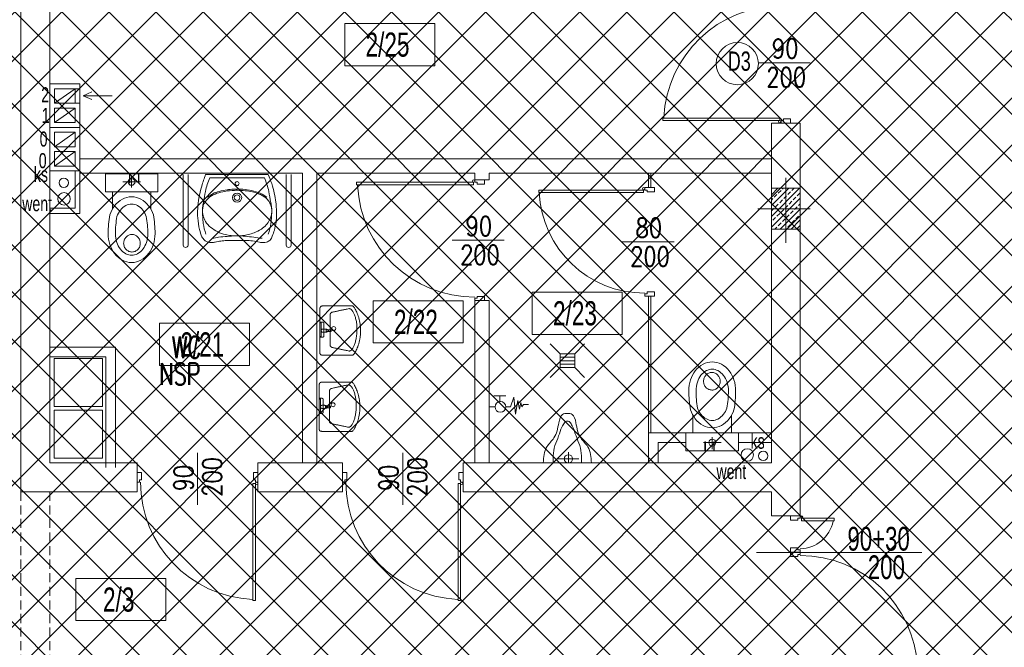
# Model space of a CAD drawing. Header units: millimetres. Extents: x 6354466 to 6508314, y -1889048 to -1342748.
# Tile 120 of 134: x 6413425 to 6421593, y -1555212 to -1550011. Entities that reach past the tile are written whole.
import ezdxf
from ezdxf.enums import TextEntityAlignment as Align

# ---------------------------------------------------------------- set-up
doc = ezdxf.new("R2010")
doc.units = ezdxf.units.MM
doc.linetypes.add('CENTER', pattern=[50.8, 31.75, -6.35, 6.35, -6.35])
doc.linetypes.add('HIDDEN', pattern=[0.375, 0.25, -0.125])
for name, color, linetype, lineweight in [('kominy', 162, 'Continuous', 13), ('L-2', 167, 'Continuous', 13), ('L-3', 10, 'Continuous', 18), ('L-4', 92, 'Continuous', 20), ('L-5', 152, 'Continuous', 9), ('L-6', 6, 'Continuous', 5), ('L-AXIS', 10, 'CENTER', 18), ('L-DRZWI', 146, 'Continuous', 13), ('L-HATCH', 252, 'Continuous', 5), ('L-OPIS', 142, 'Continuous', 9), ('L-Wyburzenia', 253, 'HIDDEN', 5)]:
    doc.layers.add(name, color=color, linetype=linetype, lineweight=lineweight)
doc.layers.add('L-9', color=11, linetype='Continuous', plot=False)
doc.styles.add('125', font='cdmsimpl.shx', dxfattribs={"width": 0.7, "height": 125})
doc.styles.add('160', font='simplex.shx', dxfattribs={"width": 0.8, "height": 160})
doc.styles.add('200', font='cdmsimpl.shx', dxfattribs={"width": 0.7, "height": 200})
doc.styles.add('250', font='cdmsimpl.shx', dxfattribs={"width": 0.7, "height": 250})
doc.styles.add('CDM', font='cdmsimpl.shx', dxfattribs={"width": 0.8, "bigfont": 'cdmbigpl.shx'})
doc.styles.add('SIM-DIM', font='simplex.shx', dxfattribs={"width": 0.7, "bigfont": 'cdmbigpl.shx'})
doc.styles.add('SIMPLEX', font='cdmsimpl.shx', dxfattribs={"width": 0.7, "bigfont": 'cdmbigpl.shx'})

# ---------------------------------------------------------------- blocks, each defined once
blk = doc.blocks.new('zlew niepełnospr.')
for p, q in [((23073.9, -10968.7), (23593.9, -10968.7)), ((23107.7, -10996.1), (23562.4, -10996.1))]:
    blk.add_line(p, q)
for centre, radius in [((23335, -11043.3), 16.6), ((23335, -11160.1), 38.1), ((23335, -11160.1), 23.1)]:
    blk.add_circle(centre, radius)
for points in [[(23073.9, -10968.7), (23041.9, -11064.5), (23018.5, -11163.5), (23008.4, -11250.2), (23008.4, -11329), (23024.1, -11425.5), (23043.6, -11484.2), (23064.5, -11513.7), (23086.8, -11526.5), (23124.6, -11532.4), (23153.5, -11528.5), (23200.1, -11519.9), (23249.1, -11514.9), (23328.9, -11514.9), (23407.5, -11514.9), (23520.2, -11529), (23540.1, -11532.9), (23553.5, -11532.9), (23578.6, -11528.6), (23608.5, -11511.3), (23627.2, -11478.8), (23644.1, -11428.8), (23658, -11363.5), (23662.8, -11305.6), (23661.1, -11254.5), (23656.4, -11197.4), (23643.5, -11123.9), (23622.2, -11044.1), (23593.9, -10968.7)], [(23107.7, -10996.1), (23072.2, -11107.9), (23055.6, -11200.8), (23048.8, -11241), (23047.8, -11261.1), (23049.6, -11318.6), (23053.8, -11373.7), (23076.1, -11463.8)], [(23562.4, -10996.1), (23597.8, -11107.9), (23614.4, -11200.8), (23621.2, -11241), (23622.3, -11261.1), (23620.5, -11318.6), (23616.3, -11373.7), (23594, -11463.8)], [(23335.5, -11099.1), (23401.6, -11103.2), (23461.6, -11112.1), (23510, -11126.7), (23547.1, -11144.7), (23572.1, -11161.7), (23600.1, -11191), (23613.8, -11220.7), (23620.6, -11248.1), (23622.3, -11273.1), (23618.8, -11310.4), (23604.7, -11344.8), (23575.9, -11386.6), (23536.4, -11420.3), (23477.3, -11451.1), (23428.5, -11465.9), (23379.4, -11475.2), (23332.8, -11477.2), (23239, -11466.1), (23174.3, -11443.7), (23116.8, -11406.5), (23072.6, -11357.2), (23056.1, -11318.9), (23049.6, -11293.9), (23048.9, -11257.1), (23054.7, -11225.8), (23067.1, -11199.3), (23082.9, -11179.4), (23109.5, -11154.6), (23167.7, -11124.1), (23232, -11108), (23314.1, -11099.8), (23335.5, -11099.1)], [(23090.4, -11156.6), (23133.4, -11127.5), (23185.6, -11108.4), (23251.7, -11094.5), (23305.5, -11090.3), (23383.3, -11090.3), (23455.5, -11101.3), (23531.2, -11125), (23580.4, -11156.5)], [(23129.1, -11497.7), (23181.6, -11488.3), (23252.5, -11481.3), (23326.6, -11477.2), (23403.2, -11480.3), (23542.2, -11497.3)]]:
    blk.add_spline(points, degree=3)
blk = doc.blocks.new('zlew dla nps')
for p, q in [((452546.7, -100354.5), (452546.7, -99769.8)), ((452586.7, -100354.5), (452586.7, -99769.8)), ((453401.5, -100354.5), (453401.5, -99769.8)), ((453441.5, -100354.5), (453441.5, -99769.8))]:
    blk.add_line(p, q)
for centre in [(452566.7, -99770.1), (453421.5, -99770.1)]:
    blk.add_arc(centre, 20, 1.01475, 178.98525)
at = {"rotation": 180}
blk.add_blockref('zlew niepełnospr.', (476329.5, -111323.3), dxfattribs=at)
blk = doc.blocks.new('WC')
for p, q in [((60.6, -56.2), (-60.7, -56.1)), ((-0.1, -94.5), (0, -11.8)), ((-132.4, -243.9), (-132.3, -124)), ((133, -244.1), (133.1, -124.2))]:
    blk.add_line(p, q)
blk.add_lwpolyline([(182.2, -124.3), (182.4, -0.2), (-181.3, 0.2), (-181.4, -123.9)], close=True)
blk.add_lwpolyline([(0.4, -159.5, -0.123818), (63.7, -175.5, -0.10563), (117.8, -221.4, -0.087168), (150.5, -283.9, -0.045277), (162.2, -413.9, -0.077475), (150.3, -489.3, -0.087168), (117.5, -551.7, -0.10563), (63.3, -597.6, -0.123818), (-0.1, -613.4, -0.123818), (-63.4, -597.4, -0.10563), (-117.5, -551.5, -0.087168), (-150.2, -489.1, -0.077475), (-161.9, -413.6, -0.045277), (-150, -283.6, -0.087168), (-117.2, -221.2, -0.10563), (-63, -175.4, -0.123818)], format="xyb", close=True)
blk.add_circle((-0.1, -56.1), 23.7)
for centre, radius, start, end in [((43.9, -345.7), 153.6, 142.29689, 160.73225), ((17.2, -325.1), 119.9, 118.1778, 142.29689), ((0.3, -293.5), 84, 89.9445, 118.1778), ((0.3, -293.5), 84, 61.71121, 89.9445), ((-16.8, -325.1), 119.9, 37.59211, 61.71121), ((-43.5, -345.7), 153.6, 19.15676, 37.59211), ((551.4, -414.1), 663.3, 169.66343, 179.96529), ((-551.3, -413), 663.4, 359.92317, 10.22468), ((85.9, -413.9), 197.8, 179.94209, 197.66265), ((43.8, -427.3), 153.6, 197.66506, 217.59211), ((8.5, -480.1), 63.6, 158.43964, 179.9445), ((5.6, -478.9), 60.5, 136.37657, 158.43964), ((3.7, -477.2), 57.9, 113.47545, 136.37657), ((2.5, -474.4), 54.9, 89.9445, 113.47545), ((2.5, -474.4), 54.9, 66.41355, 89.9445), ((1.3, -477.2), 57.9, 43.51243, 66.41355), ((-0.6, -478.9), 60.5, 21.44936, 43.51243), ((-3.5, -480.1), 63.6, 359.9445, 21.44936), ((-43.6, -427.2), 153.6, 322.29689, 342.22394), ((-85.6, -413.7), 197.8, 342.22394, 359.9445), ((17.1, -447.8), 119.9, 217.59211, 241.71121), ((8.5, -480.1), 63.6, 179.9445, 201.44936), ((5.6, -481.3), 60.5, 201.44936, 223.51243), ((3.7, -483), 57.9, 223.51243, 246.41355), ((2.5, -485.8), 54.9, 246.41355, 269.9445), ((2.5, -485.8), 54.9, 269.9445, 293.47545), ((1.3, -483), 57.9, 293.47545, 316.37657), ((-16.9, -447.8), 119.9, 298.1778, 322.29689), ((-0.6, -481.2), 60.5, 316.37657, 338.43964), ((-3.5, -480.1), 63.6, 338.43964, 359.9445), ((0.1, -479.5), 84, 241.71121, 269.9445), ((0.1, -479.5), 84, 269.9445, 298.1778)]:
    blk.add_arc(centre, radius, start, end)
blk = doc.blocks.new('wc niepełnospr')
at = {"layer": 'L-6'}
for p, q in [((24905, -3679), (24905, -3679)), ((24925, -3659), (25652, -3659)), ((24925, -3699), (25652, -3699)), ((24905, -4419), (24905, -4419)), ((24925, -4399), (25652, -4399)), ((24925, -4439), (25652, -4439))]:
    blk.add_line(p, q, dxfattribs=at)
for centre, start, end in [((24925, -3679), 90, 180), ((24925, -3679), 180, 270), ((24925, -4419), 90, 180), ((24925, -4419), 180, 270)]:
    blk.add_arc(centre, 20, start, end, dxfattribs=at)
at = {"layer": 'L-6', "xscale": 12.00000000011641, "yscale": 12.00000000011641, "zscale": 12.00000000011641, "rotation": 270}
blk.add_blockref('WC', (25652, -3831), dxfattribs=at)
blk = doc.blocks.new('UM')
at = {"ltscale": 0.1}
for p, q in [((-14, 0.9), (-14, -1.1)), ((-7.5, 0.9), (-14, 0.9)), ((-14, 0.9), (-14, 0.9)), ((-7.5, -1.1), (-7.5, 0.9)), ((-1.5, 7.9), (0, 7.9)), ((-1.5, 6.9), (-1.5, 7.9)), ((-1.5, 7.9), (-1.5, 7.9)), ((0, 6.9), (-1.5, 6.9)), ((0, 7.9), (0, 6.9)), ((-14, -1.1), (-7.5, -1.1)), ((-1.5, -9.7), (0, -9.7)), ((-1.5, -10.7), (-1.5, -9.7)), ((-1.5, -9.7), (-1.5, -9.7)), ((0, -10.7), (-1.5, -10.7)), ((0, -9.7), (0, -10.7))]:
    blk.add_line(p, q, dxfattribs=at)
blk.add_ellipse((-17, -2.7), major_axis=(2.5, 0), ratio=1, dxfattribs=at)
for points, knots in [([(-50, -2.7), (-50, 1.4), (-49.9, 4.3), (-49.4, 8.5), (-48.6, 12.5), (-47.7, 16.1), (-46.6, 19.5), (-45.4, 22.4), (-44.2, 24.9), (-43, 27), (-41.9, 28.5), (-41, 29.5), (-40.3, 29.9), (-40, 29.9)], [0, 0, 0, 0, 4.421258, 8.671481, 12.720017, 16.528921, 20.054501, 23.248715, 26.060587, 28.437985, 30.330912, 31.700778, 32.561624, 32.561624, 32.561624, 32.561624]), ([(-40, 29.9), (-38.4, 29.9), (-35.4, 29.9), (-31.1, 29.9), (-27.1, 29.9), (-23.6, 29.9), (-20.3, 29.9), (-17.2, 29.9), (-14.3, 29.9), (-11.5, 29.9), (-8.7, 29.9), (-5.9, 29.9), (-4, 29.9), (-3, 29.9)], [0, 0, 0, 0, 4.783621, 9.087153, 12.975958, 16.515402, 19.770849, 22.807663, 25.69121, 28.486852, 31.259955, 34.075883, 37, 37, 37, 37]), ([(-39, 23.4), (-38.9, 23.5), (-38.7, 23.7), (-38.5, 23.9), (-38.2, 24.1), (-37.9, 24.3), (-37.6, 24.5), (-37.4, 24.6), (-37.1, 24.7), (-36.8, 24.8), (-36.5, 24.9), (-36.3, 24.9), (-36.1, 24.9), (-36, 24.9)], [0, 0, 0, 0, 0.377031, 0.737389, 1.082053, 1.41214, 1.728923, 2.033842, 2.328508, 2.614708, 2.89439, 3.169641, 3.44265, 3.44265, 3.44265, 3.44265]), ([(-36, 24.9), (-35.2, 24.7), (-33.6, 24.4), (-31.3, 23.9), (-29.2, 23.5), (-27.2, 23.1), (-25.3, 22.7), (-23.5, 22.3), (-21.8, 21.9), (-20.1, 21.6), (-18.4, 21.2), (-16.7, 20.8), (-15.6, 20.5), (-15, 20.4)], [0, 0, 0, 0, 2.538062, 4.875415, 7.039921, 9.059436, 10.961822, 12.774939, 14.526656, 16.244847, 17.957394, 19.692189, 21.477132, 21.477132, 21.477132, 21.477132]), ([(-3, 29.9), (-2.8, 29.9), (-2.5, 29.9), (-2, 29.8), (-1.6, 29.7), (-1.2, 29.5), (-0.9, 29.3), (-0.6, 29.1), (-0.4, 28.8), (-0.2, 28.5), (-0.1, 28.2), (0, 27.8), (0, 27.5), (0, 27.4)], [0, 0, 0, 0, 0.521233, 0.997741, 1.43512, 1.839842, 2.219285, 2.581614, 2.93545, 3.289343, 3.65121, 4.027898, 4.424991, 4.424991, 4.424991, 4.424991]), ([(0, 27.4), (0, 22.9), (0, 19.3), (0, 14.3), (0, 9.9), (0, 5.8), (0, 1.9), (0, -2), (0, -6.2), (0, -10.9), (0, -16.3), (0, -22.6), (0, -27.2), (0, -27.4)], [0, 0, 0, 0, 5.788505, 10.75432, 15.116078, 19.092412, 22.901953, 26.763336, 30.895192, 35.516153, 40.844853, 47.099925, 54.5, 54.5, 54.5, 54.5]), ([(-45.5, -2.7), (-45.5, 0.9), (-45.4, 2.9), (-45.2, 5.7), (-44.7, 8.5), (-44.2, 11.2), (-43.6, 13.6), (-42.9, 15.9), (-42.1, 18), (-41.3, 19.7), (-40.5, 21.3), (-39.8, 22.5), (-39.3, 23.1), (-39, 23.4)], [0, 0, 0, 0, 2.971843, 5.875727, 8.69009, 11.390655, 13.951025, 16.343209, 18.538114, 20.506093, 22.217708, 23.645152, 24.765696, 24.765696, 24.765696, 24.765696]), ([(-15, 20.4), (-14.9, 20.4), (-14.6, 20.3), (-14.2, 20.1), (-13.9, 19.9), (-13.6, 19.7), (-13.3, 19.5), (-13.1, 19.2), (-12.9, 19), (-12.7, 18.7), (-12.6, 18.5), (-12.5, 18.2), (-12.5, 18), (-12.5, 17.9)], [0, 0, 0, 0, 0.423186, 0.830097, 1.220149, 1.592844, 1.947867, 2.285217, 2.605368, 2.909475, 3.199625, 3.479091, 3.752535, 3.752535, 3.752535, 3.752535]), ([(-12.5, 17.9), (-12.5, 16.8), (-12.5, 14.7), (-12.5, 11.5), (-12.5, 8.2), (-12.5, 5), (-12.5, 1.7), (-12.5, -1.6), (-12.5, -4.8), (-12.5, -8), (-12.5, -11.1), (-12.5, -14.1), (-12.5, -16.1), (-12.5, -17.1)], [0, 0, 0, 0, 3.170548, 6.397446, 9.66266, 12.948159, 16.235913, 19.507889, 22.746056, 25.932382, 29.048835, 32.077385, 35, 35, 35, 35]), ([(-12.5, 15.3), (-12.5, 14.3), (-12.5, 12.2), (-12.5, 8.9), (-12.5, 5.7), (-12.5, 2.4), (-12.5, -0.9), (-12.5, -4.1), (-12.5, -7.4), (-12.5, -10.6), (-12.5, -13.7), (-12.5, -16.7), (-12.5, -18.7), (-12.5, -19.7)], [0, 0, 0, 0, 3.170548, 6.397446, 9.66266, 12.948159, 16.235913, 19.507889, 22.746056, 25.932382, 29.048835, 32.077385, 35, 35, 35, 35]), ([(-10.5, -0.1), (-10.5, 0), (-10.5, 0.2), (-10.3, 0.5), (-10, 0.7), (-9.6, 1), (-9.2, 1.2), (-8.7, 1.4), (-8.1, 1.6), (-7.5, 1.7), (-6.8, 1.8), (-6.2, 1.9), (-5.7, 1.9), (-5.5, 1.9)], [0, 0, 0, 0, 0.278538, 0.596972, 0.9738, 1.412854, 1.910826, 2.461075, 3.055384, 3.684814, 4.34019, 5.012423, 5.692788, 5.692788, 5.692788, 5.692788]), ([(-10.5, -0.1), (-10.5, 0), (-10.5, 0.2), (-10.3, 0.5), (-10, 0.7), (-9.6, 1), (-9.2, 1.2), (-8.7, 1.4), (-8.1, 1.6), (-7.5, 1.7), (-6.8, 1.8), (-6.2, 1.9), (-5.7, 1.9), (-5.5, 1.9)], [0, 0, 0, 0, 0.278538, 0.596972, 0.9738, 1.412854, 1.910826, 2.461075, 3.055384, 3.684814, 4.34019, 5.012423, 5.692788, 5.692788, 5.692788, 5.692788]), ([(-5.5, 1.9), (-5.5, 1.9), (-5.3, 1.9), (-5.2, 1.9), (-5, 1.9), (-4.8, 1.9), (-4.6, 1.9), (-4.4, 1.9), (-4.2, 1.9), (-4, 1.9), (-3.8, 1.9), (-3.7, 1.9), (-3.5, 1.9), (-3.5, 1.9)], [0, 0, 0, 0, 0.148009, 0.316304, 0.500376, 0.695718, 0.897821, 1.102179, 1.304282, 1.499624, 1.683696, 1.851991, 2, 2, 2, 2]), ([(-5.5, 1.9), (-5.5, 1.9), (-5.3, 1.9), (-5.2, 1.9), (-5, 1.9), (-4.8, 1.9), (-4.6, 1.9), (-4.4, 1.9), (-4.2, 1.9), (-4, 1.9), (-3.8, 1.9), (-3.7, 1.9), (-3.5, 1.9), (-3.5, 1.9)], [0, 0, 0, 0, 0.148009, 0.316304, 0.500376, 0.695718, 0.897821, 1.102179, 1.304282, 1.499624, 1.683696, 1.851991, 2, 2, 2, 2]), ([(-5, 5.9), (-5, 6), (-5, 6.2), (-5, 6.4), (-4.9, 6.7), (-4.8, 6.9), (-4.6, 7.2), (-4.5, 7.4), (-4.3, 7.6), (-4, 7.7), (-3.7, 7.8), (-3.4, 7.9), (-3.1, 7.9), (-3, 7.9)], [0, 0, 0, 0, 0.272276, 0.542692, 0.810227, 1.07504, 1.338798, 1.604973, 1.87895, 2.16785, 2.480019, 2.824368, 3.209791, 3.209791, 3.209791, 3.209791]), ([(-5, -8.7), (-5, -8.4), (-5, -7.7), (-5, -6.7), (-5, -5.6), (-5, -4.5), (-5, -3.3), (-5, -2), (-5, -0.8), (-5, 0.3), (-5, 1.4), (-5, 2.4), (-5, 3.1), (-5, 5.9)], [0, 0, 0, 0, 0.888054, 1.897821, 3.002254, 4.174305, 5.386927, 6.613073, 7.825695, 8.997746, 10.102179, 11.111946, 12, 12, 12, 12]), ([(-3.5, 1.9), (-3.4, 1.9), (-3.2, 1.9), (-3, 1.8), (-2.7, 1.7), (-2.5, 1.6), (-2.2, 1.4), (-2, 1.2), (-1.8, 1), (-1.7, 0.7), (-1.6, 0.4), (-1.5, 0.2), (-1.5, 0), (-1.5, -0.1)], [0, 0, 0, 0, 0.273037, 0.549292, 0.830058, 1.115075, 1.403036, 1.692041, 1.980001, 2.265018, 2.545785, 2.82204, 3.095076, 3.095076, 3.095076, 3.095076]), ([(-3.5, 1.9), (-3.4, 1.9), (-3.2, 1.9), (-3, 1.8), (-2.7, 1.7), (-2.5, 1.6), (-2.2, 1.4), (-2, 1.2), (-1.8, 1), (-1.7, 0.7), (-1.6, 0.4), (-1.5, 0.2), (-1.5, 0), (-1.5, -0.1)], [0, 0, 0, 0, 0.273037, 0.549292, 0.830058, 1.115075, 1.403036, 1.692041, 1.980001, 2.265018, 2.545785, 2.82204, 3.095076, 3.095076, 3.095076, 3.095076]), ([(-3, 7.9), (-2.9, 7.9), (-2.7, 7.9), (-2.5, 7.9), (-2.3, 7.9), (-2.1, 7.9), (-2, 7.9), (-1.8, 7.9), (-1.7, 7.9), (-1.6, 7.9), (-1.6, 7.9), (-1.5, 7.9), (-1.5, 7.9), (-1.5, 7.9)], [0, 0, 0, 0, 0.260331, 0.495868, 0.706612, 0.892562, 1.053719, 1.190083, 1.301653, 1.38843, 1.450413, 1.487603, 1.5, 1.5, 1.5, 1.5]), ([(-1.5, 6.9), (-1.5, 5), (-1.5, 4.2), (-1.5, 2.9), (-1.5, 1.4), (-1.5, -0.1), (-1.5, -1.8), (-1.5, -3.5), (-1.5, -5.2), (-1.5, -6.7), (-1.5, -8.2), (-1.5, -9.5), (-1.5, -10.3), (-1.5, -10.7)], [0, 0, 0, 0, 1.082645, 2.38843, 3.867769, 5.471074, 7.14876, 8.85124, 10.528926, 12.132231, 13.61157, 14.917355, 16, 16, 16, 16]), ([(-40, -30.4), (-40.3, -30.4), (-41, -30), (-41.9, -28.9), (-43, -27.3), (-44.2, -25.2), (-45.4, -22.6), (-46.6, -19.6), (-47.7, -16.2), (-48.6, -12.5), (-49.4, -8.6), (-49.9, -4.6), (-50, -1.8), (-50, -0.4)], [0, 0, 0, 0, 0.869653, 2.280747, 4.239579, 6.695183, 9.584395, 12.841451, 16.401309, 20.201485, 24.183597, 28.295048, 32.491101, 32.491101, 32.491101, 32.491101]), ([(-39, -25.7), (-39.3, -25.4), (-39.8, -24.7), (-40.5, -23.6), (-41.3, -22.1), (-42.1, -20.4), (-42.9, -18.4), (-43.6, -16.2), (-44.2, -13.7), (-44.8, -11.2), (-45.2, -8.4), (-45.4, -5.6), (-45.5, -3.6), (-45.5, -2.7)], [0, 0, 0, 0, 1.111601, 2.512184, 4.18161, 6.095708, 8.229112, 10.556498, 13.053272, 15.696082, 18.463273, 21.335364, 24.295568, 24.295568, 24.295568, 24.295568]), ([(-5.5, -2.1), (-5.7, -2.1), (-6.2, -2.1), (-6.8, -2), (-7.5, -1.9), (-8.1, -1.8), (-8.7, -1.6), (-9.2, -1.4), (-9.6, -1.2), (-10, -0.9), (-10.3, -0.7), (-10.5, -0.4), (-10.5, -0.2), (-10.5, -0.1)], [0, 0, 0, 0, 0.680365, 1.352598, 2.007974, 2.637404, 3.231713, 3.781963, 4.279934, 4.718988, 5.095816, 5.41425, 5.692788, 5.692788, 5.692788, 5.692788]), ([(-3.5, -2.1), (-3.5, -2.1), (-3.6, -2.1), (-3.8, -2.1), (-3.9, -2.1), (-4.1, -2.1), (-4.2, -2.1), (-4.4, -2.1), (-4.6, -2.1), (-4.8, -2.1), (-5, -2.1), (-5.2, -2.1), (-5.4, -2.1), (-5.5, -2.1)], [0, 0, 0, 0, 0.136739, 0.275733, 0.419234, 0.569497, 0.728775, 0.899324, 1.083396, 1.283246, 1.501127, 1.739294, 2, 2, 2, 2]), ([(-3, -10.7), (-3.1, -10.7), (-3.4, -10.6), (-3.7, -10.6), (-4, -10.5), (-4.3, -10.4), (-4.5, -10.3), (-4.7, -10.1), (-4.8, -9.9), (-4.9, -9.7), (-5, -9.4), (-5, -9), (-5, -8.8), (-5, -8.7)], [0, 0, 0, 0, 0.384885, 0.724568, 1.024891, 1.293879, 1.542296, 1.783488, 2.031905, 2.300893, 2.601217, 2.940899, 3.325784, 3.325784, 3.325784, 3.325784]), ([(-1.5, -0.1), (-1.5, -0.2), (-1.5, -0.4), (-1.6, -0.6), (-1.7, -0.9), (-1.8, -1.1), (-2, -1.4), (-2.2, -1.6), (-2.5, -1.8), (-2.7, -1.9), (-3, -2), (-3.2, -2.1), (-3.4, -2.1), (-3.5, -2.1)], [0, 0, 0, 0, 0.273037, 0.549292, 0.830058, 1.115075, 1.403036, 1.692041, 1.980001, 2.265018, 2.545785, 2.82204, 3.095076, 3.095076, 3.095076, 3.095076]), ([(-1.5, -10.7), (-1.5, -10.7), (-1.5, -10.7), (-1.6, -10.7), (-1.6, -10.7), (-1.7, -10.7), (-1.8, -10.7), (-2, -10.7), (-2.1, -10.7), (-2.3, -10.7), (-2.5, -10.7), (-2.7, -10.7), (-2.9, -10.7), (-3, -10.7)], [0, 0, 0, 0, 0.012397, 0.049587, 0.11157, 0.198347, 0.309917, 0.446281, 0.607438, 0.793388, 1.004132, 1.239669, 1.5, 1.5, 1.5, 1.5]), ([(-14.5, -22.7), (-15.3, -22.8), (-16.7, -23.1), (-18.8, -23.6), (-20.7, -24), (-22.4, -24.4), (-24.1, -24.7), (-25.7, -25.1), (-27.4, -25.4), (-29.3, -25.8), (-31.3, -26.2), (-33.6, -26.7), (-35.1, -27), (-36, -27.2)], [0, 0, 0, 0, 2.359791, 4.453355, 6.345239, 8.1, 9.782194, 11.456381, 13.187118, 15.038958, 17.076446, 19.364124, 21.96653, 21.96653, 21.96653, 21.96653]), ([(-12.5, -19.7), (-12.5, -19.7), (-12.5, -19.9), (-12.6, -20.2), (-12.7, -20.6), (-12.8, -20.9), (-13, -21.2), (-13.2, -21.5), (-13.5, -21.8), (-13.7, -22), (-14, -22.3), (-14.2, -22.5), (-14.4, -22.6), (-14.5, -22.7)], [0, 0, 0, 0, 0.285013, 0.59485, 0.926796, 1.276432, 1.638388, 2.006799, 2.375612, 2.738836, 3.090801, 3.426493, 3.742057, 3.742057, 3.742057, 3.742057]), ([(-3, -30.4), (-4.3, -30.4), (-6.8, -30.4), (-10.6, -30.4), (-14.2, -30.4), (-17.7, -30.4), (-21.1, -30.4), (-24.4, -30.4), (-27.7, -30.4), (-30.8, -30.4), (-33.9, -30.4), (-37, -30.4), (-39, -30.4), (-40, -30.4)], [0, 0, 0, 0, 3.882044, 7.626597, 11.244929, 14.74831, 18.148009, 21.455297, 24.681443, 27.837716, 30.935387, 33.985725, 37, 37, 37, 37]), ([(-36, -27.2), (-36.1, -27.2), (-36.3, -27.1), (-36.5, -27.1), (-36.8, -27), (-37.1, -27), (-37.4, -26.8), (-37.6, -26.7), (-37.9, -26.5), (-38.2, -26.4), (-38.5, -26.1), (-38.7, -25.9), (-38.9, -25.7), (-39, -25.7)], [0, 0, 0, 0, 0.273009, 0.54826, 0.827942, 1.114142, 1.408808, 1.713727, 2.03051, 2.360598, 2.705261, 3.065619, 3.44265, 3.44265, 3.44265, 3.44265]), ([(0, -27.4), (0, -27.5), (0, -27.8), (-0.1, -28.2), (-0.2, -28.6), (-0.4, -29), (-0.6, -29.3), (-0.9, -29.6), (-1.2, -29.9), (-1.6, -30.1), (-2, -30.3), (-2.5, -30.4), (-2.8, -30.4), (-3, -30.4)], [0, 0, 0, 0, 0.408717, 0.816755, 1.223772, 1.630095, 2.037068, 2.447366, 2.865246, 3.296651, 3.749116, 4.231466, 4.753374, 4.753374, 4.753374, 4.753374])]:
    blk.add_open_spline(points, degree=3, knots=knots, dxfattribs=at)
blk = doc.blocks.new('*U109')
for p, q in [((500, 203), (500, -227.5)), ((35, 40), (0, 40)), ((35, -20), (35, 40)), ((965, -20), (965, 40)), ((965, 40), (1000, 40)), ((1000, 40), (1000, -40)), ((0, -40), (20, -40)), ((20, -40), (20, -20)), ((20, -20), (35, -20)), ((20, -50), (20, -60)), ((20, -50), (40, -50)), ((20, -1020), (20, -50)), ((40, -50), (40, -1020)), ((980, -20), (965, -20)), ((980, -40), (980, -20)), ((1000, -40), (980, -40)), ((40, -1020), (20, -1020))]:
    blk.add_line(p, q)
for points in [[(0, 40), (0, -40)], [(20, -50), (20, -1020)]]:
    blk.add_lwpolyline(points)
blk.add_circle((10, -50), 10)
blk.add_arc((-1.9, -39.2), 974.1, 272.72584, 359.95417)
at = {"style": '160', "width": 0.8}
blk.add_attdef('SZER', text='', height=160, rotation=90, dxfattribs=at).set_placement((510.9, -6.1), align=Align.BOTTOM_CENTER)
blk.add_attdef('WYS', text='', height=160, rotation=90, dxfattribs=at).set_placement((541, 3.2), align=Align.TOP_CENTER)
at = {"style": 'CDM', "width": 0.8, "flags": 1}
blk.add_attdef('POZIOM', (891.4, 99.6), '', height=125, dxfattribs=at)
blk = doc.blocks.new('fvv')
at = {"ltscale": 8}
for p, q in [((278552.3, 125415.4), (278517.3, 125415.4)), ((278552.3, 125355.4), (278552.3, 125415.4)), ((278782.3, 125355.4), (278782.3, 125415.4)), ((278782.3, 125415.4), (278817.3, 125415.4)), ((278817.3, 125415.4), (278817.3, 125335.4)), ((278817.3, 125415.4), (278817.3, 125335.4)), ((278852.3, 125415.4), (278817.3, 125415.4)), ((278852.3, 125355.4), (278852.3, 125415.4)), ((279782.3, 125355.4), (279782.3, 125415.4)), ((279782.3, 125415.4), (279817.3, 125415.4)), ((278517.3, 125335.4), (278537.3, 125335.4)), ((278537.3, 125335.4), (278537.3, 125355.4)), ((278537.3, 125355.4), (278552.3, 125355.4)), ((278537.3, 125325.4), (278537.3, 125315.4)), ((278537.3, 125325.4), (278557.3, 125325.4)), ((278537.3, 125055.4), (278537.3, 125325.4)), ((278557.3, 125325.4), (278557.3, 125055.4)), ((278797.3, 125355.4), (278782.3, 125355.4)), ((278797.3, 125335.4), (278797.3, 125355.4)), ((278817.3, 125335.4), (278797.3, 125335.4)), ((278817.3, 125335.4), (278837.3, 125335.4)), ((278837.3, 125335.4), (278837.3, 125355.4)), ((278837.3, 125355.4), (278852.3, 125355.4)), ((279797.3, 125325.4), (279777.3, 125325.4)), ((279777.3, 125325.4), (279777.3, 124355.4)), ((279797.3, 125355.4), (279782.3, 125355.4)), ((279797.3, 125335.4), (279797.3, 125355.4)), ((279817.3, 125335.4), (279797.3, 125335.4)), ((279797.3, 125325.4), (279797.3, 125315.4)), ((279797.3, 124355.4), (279797.3, 125325.4)), ((278557.3, 125055.4), (278537.3, 125055.4)), ((279777.3, 124355.4), (279797.3, 124355.4))]:
    blk.add_line(p, q, dxfattribs=at)
for points in [[(278517.3, 125415.4), (278517.3, 125335.4)], [(279817.3, 125415.4), (279817.3, 125335.4)], [(278537.3, 125325.4), (278537.3, 125055.4)], [(279797.3, 125325.4), (279797.3, 124355.4)]]:
    blk.add_lwpolyline(points, dxfattribs=at)
for centre in [(278527.3, 125325.4), (279807.3, 125325.4)]:
    blk.add_circle(centre, 10, dxfattribs=at)
for centre, radius, start, end in [((278503.8, 125343.1), 285.9, 281.7008, 358.45842), ((279819.2, 125336.2), 974.1, 180.04583, 267.27416)]:
    blk.add_arc(centre, radius, start, end, dxfattribs=at)
blk = doc.blocks.new('złączka do węża 2')
at = {"linetype": 'Continuous'}
for p, q in [((6, 0), (0, 0)), ((27.2, 7.7), (25.4, -10)), ((29.8, -6.7), (27.2, 7.7)), ((31.3, 2.2), (29.8, -6.7)), ((32.8, -4.5), (31.3, 2.2)), ((11.1, -5.5), (11.1, -11.5)), ((22, 0), (17.2, 0)), ((25.4, -10), (22, 0)), ((33.9, -0.1), (32.8, -4.5)), ((35.7, -2.6), (33.9, -0.1)), ((17.4, -11.5), (4.8, -11.5))]:
    blk.add_line(p, q, dxfattribs=at)
blk.add_line((35.7, -2.6), (40.7, -2.6))
for start, end in [(90, 270), (270, 90)]:
    blk.add_arc((11.6, 0), 5.56, start, end, dxfattribs=at)
blk = doc.blocks.new('pisuar')
for p, q in [((50691.66, 2334.74), (50691.66, 2349.29)), ((50696.27, 2342.01), (50688.82, 2342.01))]:
    blk.add_line(p, q)
blk.add_circle((50691.66, 2342.01), 2.84)
blk.add_arc((50715.17, 2342.77), 2.48, 303.43816, 56.56184)
for points in [[(50688.79, 2359.39), (50700.05, 2356.91), (50706.08, 2352.03), (50716.57, 2348.67), (50722.36, 2346.03), (50723.05, 2342.77)], [(50716.54, 2344.84), (50713.61, 2346.54), (50707.46, 2348.8), (50700.88, 2351.34), (50693.65, 2352.48), (50688.79, 2352.48)], [(50688.79, 2326.14), (50700.05, 2328.62), (50706.08, 2333.51), (50716.57, 2336.86), (50722.36, 2339.5), (50723.05, 2342.77)], [(50716.54, 2340.69), (50713.61, 2339), (50707.46, 2336.73), (50700.88, 2334.2), (50693.65, 2333.06), (50688.79, 2333.06)]]:
    blk.add_spline(points, degree=3)
blk = doc.blocks.new('opis pom')
at = {"color": 0}
blk.add_lwpolyline([(252896.7, -40976.9), (253643.9, -40976.9), (253643.9, -41326.9), (252896.7, -41326.9)], close=True, dxfattribs=at)
at = {"layer": 'L-4', "lineweight": 30, "style": '250', "width": 0.7}
blk.add_attdef('2', text='', height=250, dxfattribs=at).set_placement((253252.2, -41151.9), align=Align.MIDDLE_CENTER)
blk = doc.blocks.new('*U201')
for p, q in [((-500, 203), (-500, -227.5)), ((-1000, 40), (-1000, -40)), ((-965, 40), (-1000, 40)), ((-965, -20), (-965, 40)), ((-35, -20), (-35, 40)), ((-35, 40), (0, 40)), ((-1000, -40), (-980, -40)), ((-980, -40), (-980, -20)), ((-980, -20), (-965, -20)), ((-20, -50), (-40, -50)), ((-40, -50), (-40, -1020)), ((-20, -20), (-35, -20)), ((-20, -40), (-20, -20)), ((0, -40), (-20, -40)), ((-20, -50), (-20, -60)), ((-20, -1020), (-20, -50)), ((-40, -1020), (-20, -1020))]:
    blk.add_line(p, q)
for points in [[(0, 40), (0, -40)], [(-20, -50), (-20, -1020)]]:
    blk.add_lwpolyline(points)
blk.add_circle((-10, -50), 10)
blk.add_arc((1.9, -39.2), 974.1, 180.04583, 267.27416)
at = {"style": 'CDM', "width": 0.8, "flags": 1}
blk.add_attdef('POZIOM', (-915.2, 99.6), '', height=125, dxfattribs=at)
at = {"style": '160', "width": 0.8}
blk.add_attdef('SZER', text='', height=160, rotation=90, dxfattribs=at).set_placement((-489.1, -6.1), align=Align.BOTTOM_CENTER)
blk.add_attdef('WYS', text='', height=160, rotation=90, dxfattribs=at).set_placement((-459, 3.2), align=Align.TOP_CENTER)
blk = doc.blocks.new('*U115')
for p, q in [((450, 203), (450, -227.5)), ((35, 40), (0, 40)), ((35, -20), (35, 40)), ((865, -20), (865, 40)), ((865, 40), (900, 40)), ((900, 40), (900, -40)), ((0, -40), (20, -40)), ((20, -40), (20, -20)), ((20, -20), (35, -20)), ((20, -50), (20, -60)), ((20, -50), (40, -50)), ((20, -920), (20, -50)), ((40, -50), (40, -920)), ((880, -20), (865, -20)), ((880, -40), (880, -20)), ((900, -40), (880, -40)), ((40, -920), (20, -920))]:
    blk.add_line(p, q)
for points in [[(0, 40), (0, -40)], [(20, -50), (20, -920)]]:
    blk.add_lwpolyline(points)
blk.add_circle((10, -50), 10)
blk.add_arc((-1.7, -39.3), 876.7, 272.72584, 359.95417)
at = {"style": '160', "width": 0.8}
blk.add_attdef('SZER', text='', height=160, rotation=90, dxfattribs=at).set_placement((460.9, -6.1), align=Align.BOTTOM_CENTER)
blk.add_attdef('WYS', text='', height=160, rotation=90, dxfattribs=at).set_placement((491, 3.2), align=Align.TOP_CENTER)
at = {"style": 'CDM', "width": 0.8, "flags": 1}
blk.add_attdef('POZIOM', (891.4, 99.6), '', height=125, dxfattribs=at)
blk = doc.blocks.new('*U278')
for p, q in [((-500, 203), (-500, -227.5)), ((-1000, 40), (-1000, -40)), ((-965, 40), (-1000, 40)), ((-965, -20), (-965, 40)), ((-35, -20), (-35, 40)), ((-35, 40), (0, 40)), ((-1000, -40), (-980, -40)), ((-980, -40), (-980, -20)), ((-980, -20), (-965, -20)), ((-20, -50), (-40, -50)), ((-40, -50), (-40, -1020)), ((-20, -20), (-35, -20)), ((-20, -40), (-20, -20)), ((0, -40), (-20, -40)), ((-20, -50), (-20, -60)), ((-20, -1020), (-20, -50)), ((-40, -1020), (-20, -1020))]:
    blk.add_line(p, q)
for points in [[(0, 40), (0, -40)], [(-20, -50), (-20, -1020)]]:
    blk.add_lwpolyline(points)
blk.add_circle((-10, -50), 10)
blk.add_arc((1.9, -39.2), 974.1, 180.04583, 267.27416)
at = {"style": 'CDM', "width": 0.8, "flags": 1}
blk.add_attdef('POZIOM', (-915.2, 99.6), '', height=125, dxfattribs=at)
at = {"style": '160', "width": 0.8}
blk.add_attdef('SZER', text='', height=160, rotation=90, dxfattribs=at).set_placement((-489.1, -6.1), align=Align.BOTTOM_CENTER)
blk.add_attdef('WYS', text='', height=160, rotation=90, dxfattribs=at).set_placement((-459, 3.2), align=Align.TOP_CENTER)
blk = doc.blocks.new('trzpień 24x34')
at = {"layer": 'L-HATCH', "ltscale": 0.5, "transparency": 33554687}
h = blk.add_hatch(dxfattribs=at)
h.set_pattern_fill('ANSI33', color=252, scale=10, angle=270)
h.set_pattern_definition([(315, (910219.09, -211353.38), (44.90128, 44.90128), []), (315, (910219.09, -211398.28), (44.90128, 44.90128), [31.75, -15.875])])
h.paths.add_polyline_path([(1005119.1, 22519.2), (1005119.1, 22639.2), (1004949.1, 22639.2), (1004949.1, 22519.2)])
h.paths.add_polyline_path([(1005119.1, 22519.2), (1005289.1, 22519.2), (1005289.1, 22639.2), (1005119.1, 22639.2)])
h.paths.add_polyline_path([(1005119.1, 22399.2), (1005289.1, 22399.2), (1005289.1, 22519.2), (1005119.1, 22519.2)])
h.paths.add_polyline_path([(1004949.1, 22399.2), (1005119.1, 22399.2), (1005119.1, 22519.2), (1004949.1, 22519.2)])
at = {"layer": 'L-2', "ltscale": 50}
blk.add_lwpolyline([(1004949.1, 22399.2), (1005289.1, 22399.2), (1005289.1, 22639.2), (1004949.1, 22639.2)], close=True, dxfattribs=at)
at = {"layer": 'L-AXIS', "ltscale": 50}
for p, q in [((1005119.1, 22751.9), (1005119.1, 22316.1)), ((1004834.8, 22519.2), (1005376.2, 22519.2))]:
    blk.add_line(p, q, dxfattribs=at)

msp = doc.modelspace()

# ---------------------------------------------------------------- hatches: boundary and pattern name
at = {"layer": 'L-HATCH', "ltscale": 10, "transparency": 33554687}
h = msp.add_hatch(dxfattribs=at)
h.set_pattern_fill('ANSI37', color=252, scale=87)
h.set_pattern_definition([(45, (-48796.55, 299935.94), (-195.320571, 195.320571), []), (135, (-48796.55, 299935.94), (-195.320571, -195.320571), [])])
h.paths.add_polyline_path([(6428450.3, -1546798.4), (6413360.3, -1546798.4), (6413360.3, -1560907.4), (6428450.3, -1560907.4)])

# ---------------------------------------------------------------- linework, layer by layer
at = {"layer": 'kominy', "lineweight": 13}
for p, q in [((6413715.3, -1550703.5), (6413885.3, -1550583.5)), ((6413715.3, -1550863.5), (6413885.3, -1550743.5)), ((6413715.3, -1551063.5), (6413885.3, -1550943.5)), ((6413715.3, -1551223.5), (6413885.3, -1551103.5))]:
    msp.add_line(p, q, dxfattribs=at)
at = {"layer": 'kominy', "lineweight": 13, "ltscale": 8}
for points in [[(6413675.3, -1550543.5), (6413925.3, -1550543.5), (6413925.3, -1550903.5), (6413675.3, -1550903.5)], [(6413675.3, -1550903.5), (6413925.3, -1550903.5), (6413925.3, -1551263.5), (6413675.3, -1551263.5)]]:
    msp.add_lwpolyline(points, close=True, dxfattribs=at)
at = {"layer": 'kominy', "lineweight": 13}
for points in [[(6413715.3, -1550703.5), (6413885.3, -1550703.5), (6413885.3, -1550583.5), (6413715.3, -1550583.5)], [(6413715.3, -1550863.5), (6413885.3, -1550863.5), (6413885.3, -1550743.5), (6413715.3, -1550743.5)], [(6413715.3, -1551063.5), (6413885.3, -1551063.5), (6413885.3, -1550943.5), (6413715.3, -1550943.5)], [(6413715.3, -1551223.5), (6413885.3, -1551223.5), (6413885.3, -1551103.5), (6413715.3, -1551103.5)]]:
    msp.add_lwpolyline(points, close=True, dxfattribs=at)
at = {"layer": 'L-2', "ltscale": 8}
msp.add_line((6413435.3, -1546873.4), (6413435.3, -1553923.4), dxfattribs=at)
at = {"layer": 'L-2', "lineweight": 13, "ltscale": 8}
for p, q in [((6413675.3, -1551113.5), (6413675.3, -1549872.3)), ((6419901, -1550867), (6419661, -1550867)), ((6419661, -1551113.5), (6419661, -1550867)), ((6419901, -1553683.4), (6419901, -1550867)), ((6413675.3, -1553683.4), (6413675.3, -1551113.5)), ((6419661, -1553683.4), (6419661, -1551113.5)), ((6413729, -1553683.4), (6413675.3, -1553683.4)), ((6414400.6, -1553683.4), (6413729, -1553683.4)), ((6414400.6, -1553683.4), (6414400.6, -1553923.4)), ((6415400.6, -1553683.4), (6415770.4, -1553683.4)), ((6417103, -1553683.4), (6417103, -1553923.4)), ((6417205, -1553683.4), (6417103, -1553683.4)), ((6419661, -1553683.4), (6417145.4, -1553683.4)), ((6419901, -1554123.4), (6419901, -1553683.4)), ((6413729, -1553923.4), (6413435.3, -1553923.4)), ((6414400.6, -1553923.4), (6413729, -1553923.4)), ((6416103, -1553923.4), (6415400.6, -1553923.4)), ((6419661, -1553923.4), (6417103, -1553923.4)), ((6419661, -1554123.4), (6419661, -1553923.4)), ((6419901, -1554123.4), (6419661, -1554123.4))]:
    msp.add_line(p, q, dxfattribs=at)
at = {"layer": 'L-2', "lineweight": 13, "ltscale": 10}
for p, q in [((6415400.6, -1553683.4), (6415400.6, -1553923.4)), ((6416103, -1553683.4), (6415770.4, -1553683.4)), ((6416103, -1553683.4), (6416103, -1553923.4))]:
    msp.add_line(p, q, dxfattribs=at)
at = {"layer": 'L-3', "lineweight": 13, "ltscale": 10}
for p, q in [((6413885.3, -1551263.5), (6413885.3, -1551572.7)), ((6413925.3, -1551263.5), (6413925.3, -1551617.9)), ((6413885.3, -1551572.7), (6413675.3, -1551572.7)), ((6413925.3, -1551617.9), (6413675.3, -1551617.9))]:
    msp.add_line(p, q, dxfattribs=at)
msp.add_circle((6413791.2, -1551362), 38.9, dxfattribs=at)
at = {"layer": 'L-4', "lineweight": 13, "ltscale": 10}
for p, q in [((6413952.2, -1550641.4), (6414023.3, -1550610)), ((6413952.2, -1550641.4), (6414193.7, -1550641.4)), ((6413952.2, -1550641.4), (6414023.3, -1550672.8)), ((6415770.4, -1553683.4), (6415770.4, -1551283.5)), ((6415890.4, -1553683.4), (6415890.4, -1551283.5)), ((6417320.4, -1551338.5), (6417200.4, -1551338.5)), ((6417320.4, -1552338.5), (6417200.4, -1552338.5))]:
    msp.add_line(p, q, dxfattribs=at)
at = {"layer": 'L-4', "lineweight": 13, "ltscale": 8}
for p, q in [((6419661, -1551163.5), (6413925.3, -1551163.5)), ((6417200.4, -1551338.5), (6417200.4, -1551283.5)), ((6417320.4, -1551338.5), (6417320.4, -1551283.5)), ((6417200.4, -1552338.5), (6417200.4, -1553683.4)), ((6417320.4, -1552338.5), (6417320.4, -1553683.4))]:
    msp.add_line(p, q, dxfattribs=at)
for points in [[(6415770.4, -1551283.5), (6413925.3, -1551283.5)], [(6417200.4, -1551283.5), (6415890.4, -1551283.5)], [(6419661, -1551283.5), (6417320.4, -1551283.5)]]:
    msp.add_lwpolyline(points, dxfattribs=at)
at = {"layer": 'L-5', "lineweight": 13, "ltscale": 10}
for p, q in [((6418640.8, -1553434.8), (6419661, -1553434.8)), ((6418640.8, -1553683.4), (6418640.8, -1553434.8)), ((6418640.8, -1553434.8), (6419661, -1553434.8)), ((6418720.8, -1553683.4), (6418720.8, -1553514.8)), ((6418951.8, -1553514.8), (6418720.8, -1553514.8)), ((6419199, -1553514.8), (6419109.7, -1553514.8)), ((6419569.2, -1553514.8), (6419388.2, -1553514.8)), ((6419569.2, -1553514.8), (6419388.2, -1553514.8)), ((6419569.2, -1553514.8), (6419661, -1553514.8)), ((6419569.2, -1553514.8), (6419661, -1553514.8))]:
    msp.add_line(p, q, dxfattribs=at)
for points in [[(6414218.9, -1553723.4), (6414218.9, -1552725.2), (6413675.3, -1552725.2)], [(6413675.3, -1552805.2), (6414138.9, -1552805.2), (6414138.9, -1553723.4)]]:
    msp.add_lwpolyline(points, dxfattribs=at)
for points in [[(6413711.5, -1553217.7), (6414111.5, -1553217.7), (6414111.5, -1552817.7), (6413711.5, -1552817.7)], [(6413711.5, -1553645.8), (6414111.5, -1553645.8), (6414111.5, -1553245.8), (6413711.5, -1553245.8)]]:
    msp.add_lwpolyline(points, close=True, dxfattribs=at)
at = {"layer": 'L-5', "lineweight": 13, "ltscale": 8}
msp.add_circle((6419378.6, -1550374.9), 175, dxfattribs=at)
at = {"layer": 'L-5', "lineweight": 13, "ltscale": 10}
msp.add_circle((6419593.7, -1553626), 38.9, dxfattribs=at)
at = {"layer": 'L-6', "lineweight": 13}
for p, q in [((6418640.8, -1551402.3), (6418640.8, -1551283.5)), ((6418660.8, -1551402.3), (6418660.8, -1551283.5)), ((6418660.8, -1551402.3), (6418640.8, -1551402.3)), ((6418640.8, -1552302.3), (6418640.8, -1553434.8)), ((6418660.8, -1552302.3), (6418640.8, -1552302.3)), ((6418660.8, -1552302.3), (6418660.8, -1553434.8))]:
    msp.add_line(p, q, dxfattribs=at)
at = {"layer": 'L-6', "lineweight": 13, "ltscale": 15}
for p, q in [((6417908.6, -1552780), (6417827, -1552698.4)), ((6418030.5, -1552780), (6418112.1, -1552698.4)), ((6417908.6, -1552808.4), (6418030.5, -1552808.4)), ((6417908.6, -1552893.5), (6417827, -1552975.1)), ((6417908.6, -1552836.8), (6418030.5, -1552836.8)), ((6417908.6, -1552865.1), (6418030.5, -1552865.1)), ((6417908.6, -1552893.5), (6418030.5, -1552893.5)), ((6418030.5, -1552893.5), (6418112.1, -1552975.1))]:
    msp.add_line(p, q, dxfattribs=at)
msp.add_lwpolyline([(6417908.6, -1552780), (6418030.5, -1552780), (6418030.5, -1552893.5), (6417908.6, -1552893.5)], close=True, dxfattribs=at)
at = {"layer": 'L-6', "lineweight": 13, "ltscale": 10}
for centre in [(6413793, -1551495.4), (6419461.3, -1553618.4)]:
    msp.add_circle(centre, 51.4, dxfattribs=at)
at = {"layer": 'L-DRZWI', "lineweight": 13, "ltscale": 8}
msp.add_line((6420908, -1554426.9), (6419538, -1554426.9), dxfattribs=at)
at = {"layer": 'L-HATCH', "linetype": 'HIDDEN', "lineweight": 13, "ltscale": 200}
for p, q in [((6413885.3, -1550583.5), (6413925.3, -1550583.5)), ((6413885.3, -1550703.5), (6413925.3, -1550703.5))]:
    msp.add_line(p, q, dxfattribs=at)
at = {"layer": 'L-Wyburzenia', "ltscale": 300}
msp.add_line((6413435.3, -1553923.4), (6413435.3, -1555623.4), dxfattribs=at)
at = {"layer": 'L-Wyburzenia', "lineweight": 13, "ltscale": 300}
msp.add_line((6413675.3, -1553923.4), (6413675.3, -1555623.4), dxfattribs=at)

# ---------------------------------------------------------------- block references
at = {"layer": 'L-5', "lineweight": 13}
ref = msp.add_blockref('opis pom', (6163224.6, -1509065.1), dxfattribs=at)
ref.add_attrib('2', '2/25', dxfattribs={"layer": 'L-3', "height": 200, "style": '200', "width": 0.7}).set_placement((6416476.8, -1550217), align=Align.MIDDLE_CENTER)
at = {"layer": 'L-5', "lineweight": 13, "ltscale": 50, "rotation": 90}
msp.add_blockref('trzpień 24x34', (6442300.2, -2556696.2), dxfattribs=at)
at = {"layer": 'L-5', "lineweight": 13}
ref = msp.add_blockref('opis pom', (6163459.9, -1511363), dxfattribs=at)
ref.add_attrib('2', '2/22', dxfattribs={"layer": 'L-3', "height": 200, "style": '200', "width": 0.7}).set_placement((6416712.1, -1552514.9), align=Align.MIDDLE_CENTER)
ref = msp.add_blockref('opis pom', (6164779.5, -1511292.2), dxfattribs=at)
ref.add_attrib('2', '2/23', dxfattribs={"layer": 'L-3', "height": 200, "style": '200', "width": 0.7}).set_placement((6418031.7, -1552444.1), align=Align.MIDDLE_CENTER)
ref = msp.add_blockref('opis pom', (6161687.9, -1511550.3), dxfattribs=at)
ref.add_attrib('2', '2/21', dxfattribs={"layer": 'L-3', "height": 200, "style": '200', "width": 0.7}).set_placement((6414940.1, -1552702.2), align=Align.MIDDLE_CENTER)
ref = msp.add_blockref('opis pom', (6160994.5, -1513664.5), dxfattribs=at)
ref.add_attrib('2', '2/3', dxfattribs={"layer": 'L-3', "height": 200, "style": '200', "width": 0.7}).set_placement((6414246.7, -1554816.5), align=Align.MIDDLE_CENTER)
at = {"layer": 'L-6', "lineweight": 13}
for name, p, xscale, yscale, zscale, rotation in [('wc niepełnospr', (6413972.8, -1553852.9), 0.1, 0.1, 0.1, 90.05549844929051), ('UM', (6415916, -1552588.7), 6.75, 6.75, 6.75, 180), ('wc niepełnospr', (6419553.6, -1551018.3), 0.1, 0.1, 0.1, 270), ('UM', (6415910.4, -1553220.5), 6.75, 6.75, 6.75, 180), ('złączka do węża 2', (6417320.4, -1553219.8), -8, 8, 8, 180.0000129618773), ('pisuar', (6446081.8, -2161950.1), 12, 12, 12, 90.00000000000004)]:
    msp.add_blockref(name, p, dxfattribs=dict(at, xscale=xscale, yscale=yscale, zscale=zscale, rotation=rotation))
at = {"layer": 'L-6', "lineweight": 13, "ltscale": 7, "rotation": 180}
msp.add_blockref('zlew dla nps', (6868223.3, -1651648.7), dxfattribs=at)
at = {"layer": 'L-DRZWI', "lineweight": 13, "ltscale": 8, "rotation": 270}
msp.add_blockref('*U201', (6419781, -1550867), dxfattribs=at).add_auto_attribs({'WYS': '200', 'SZER': '90'})
at = {"layer": 'L-DRZWI', "lineweight": 13}
for name, p, rotation, values in [('*U109', (6417240.4, -1551338.5), 270, {'WYS': '200', 'SZER': '90'}), ('*U115', (6418650.8, -1551402.3), 269.9999999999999, {'WYS': '200', 'SZER': '80'})]:
    msp.add_blockref(name, p, dxfattribs=dict(at, rotation=rotation)).add_auto_attribs(values)
for p in [(6415400.6, -1553803.4), (6417103, -1553803.4)]:
    msp.add_blockref('*U278', p, dxfattribs=at).add_auto_attribs({'WYS': '200', 'SZER': '90'})
at = {"layer": 'L-DRZWI', "lineweight": 13, "ltscale": 8, "xscale": -1, "rotation": 90}
msp.add_blockref('fvv', (6545236.4, -1275606), dxfattribs=at)

# ---------------------------------------------------------------- texts
at = {"layer": 'L-5', "lineweight": 13, "style": '125'}
for s, insert, char_height, width, attachment_point, rotation in [('D3', (6419298.8, -1550436.5), 160, 732.524, 7, 0.00152), ('2', (6413604.2, -1550570.6), 125, 89.582, 1, 0.00215), ('1', (6413608, -1550741.8), 125, 89.582, 1, 0.00215), ('0', (6413591, -1550937.4), 125, 89.582, 1, 0.00215), ('0', (6413583.6, -1551116.5), 125, 89.582, 1, 0.00215)]:
    msp.add_mtext(s, dxfattribs=dict(at, insert=insert, char_height=char_height, width=width, attachment_point=attachment_point, rotation=rotation))
at = {"layer": 'L-9', "lineweight": 13, "ltscale": 0.5, "style": 'SIM-DIM', "width": 0.7}
for s, p in [('WC', (6414688.6, -1552815.6)), ('NSP', (6414583.4, -1553036.9))]:
    msp.add_text(s, height=180, dxfattribs=at).set_placement(p)
at = {"layer": 'L-DRZWI', "lineweight": 13, "ltscale": 8, "style": 'SIMPLEX', "width": 0.7}
for s, p in [('90+30', (6420550.7, -1554312.6)), ('200', (6420615.1, -1554548.5))]:
    msp.add_text(s, height=196.61, dxfattribs=at).set_placement(p, align=Align.MIDDLE)
at = {"layer": 'L-OPIS', "lineweight": 13, "style": '125', "width": 0.7}
for s, p in [('ks', (6413542.9, -1551355.9)), ('went', (6413446.5, -1551597.6)), ('ks', (6419488.5, -1553566.8)), ('went', (6419205.6, -1553817.7))]:
    msp.add_text(s, height=125, dxfattribs=at).set_placement(p)

doc.saveas('drawing.dxf')
